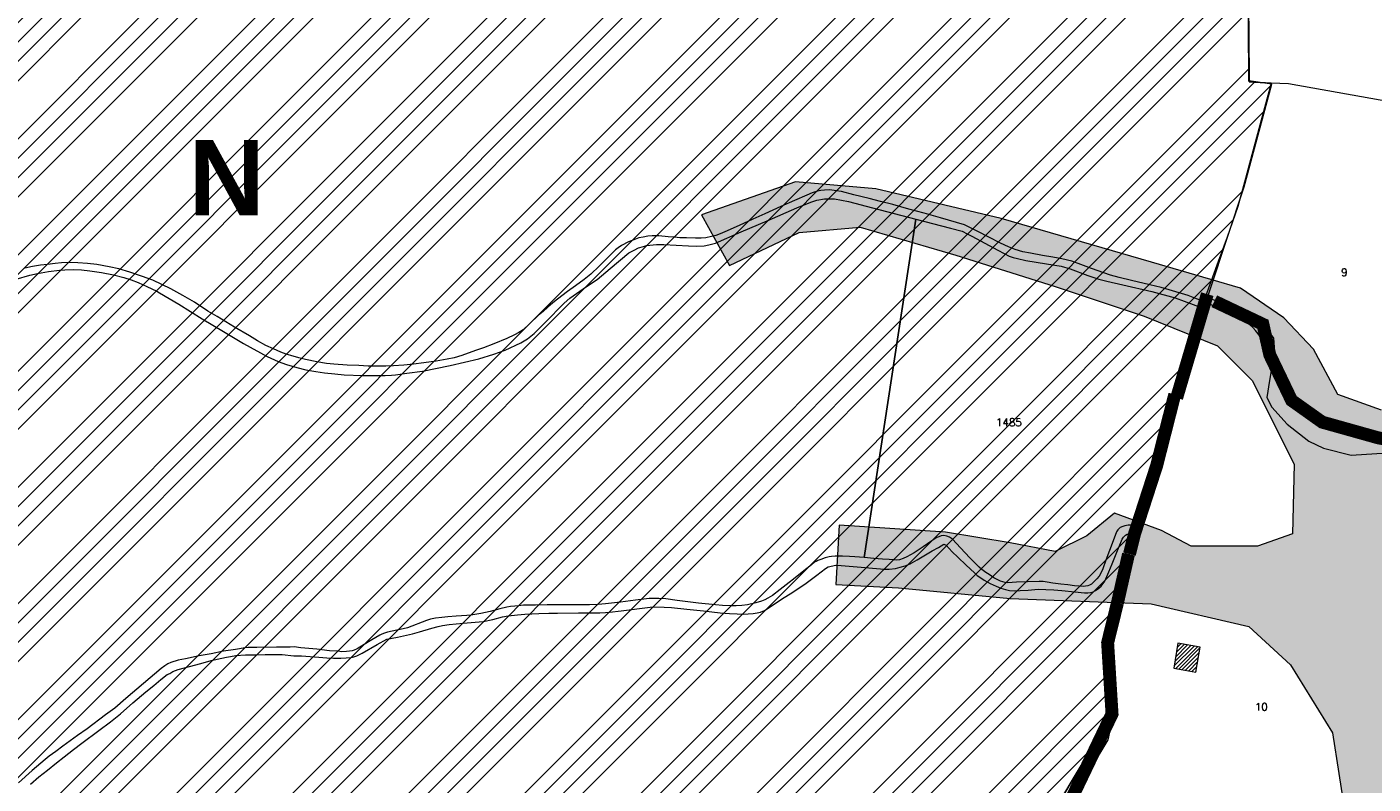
# Model space of a CAD drawing. Header units: metres. Extents: x 578835 to 593571, y 248557 to 255108.
# Tile 83 of 251: x 582667 to 583292, y 250885 to 251236. Entities that reach past the tile are written whole.
import ezdxf

# ---------------------------------------------------------------- set-up
doc = ezdxf.new("R2010")
doc.units = ezdxf.units.M
doc.linetypes.add('CACHEX2', pattern=[0.75, 0.5, -0.25])
doc.linetypes.add('SOLID_LINE', pattern=[0])
for name, color, linetype, lineweight in [('Cad-BATIMENT_BATI_PRIVE12', 7, 'SOLID_LINE', 0), ('Cad-BATIMENT_BATI_PRIVE12_HACH', 7, 'SOLID_LINE', 0), ('Cad-HYDROGRAPHI_COURS_D_EAU28', 5, 'SOLID_LINE', 0), ('Cad-PARCELLAIRE_PARCELLE1', 250, 'SOLID_LINE', 0), ('Cad-RESEAU_ROUT_LIMITE_DE_VOIE_P23', 8, 'SOLID_LINE', 0), ('Cad-TOPONYMIE_NUMERO_DE_PARCELL182', 250, 'SOLID_LINE', 0), ('PLU', 7, 'CACHEX2', 5), ('PPRI global - contour', 152, 'Continuous', 5), ('PPRI global - hachures', 152, 'Continuous', 5), ('PPRIF - contour', 10, 'Continuous', 9)]:
    doc.layers.add(name, color=color, linetype=linetype, lineweight=lineweight)
doc.layers.add('PLU nom', color=7, linetype='Continuous')
doc.styles.get("Standard").update_dxf_attribs({"font": 'arialbd_0.ttf', "height": 50})
doc.styles.add('TEXTSTYLE_45_11', font='txt.shx', dxfattribs={"oblique": 50})

msp = doc.modelspace()

# ---------------------------------------------------------------- hatches: boundary and pattern name
at = {"layer": 'Cad-BATIMENT_BATI_PRIVE12_HACH', "ltscale": 0.4}
h = msp.add_hatch(dxfattribs=at)
h.set_pattern_fill('ANSI31', color=256, scale=0.4, style=0)
h.paths.add_polyline_path([(583210.03, 250936.56), (583211.95, 250948.19), (583201.66, 250950.01), (583199.81, 250938.49)])
at = {"layer": 'PPRI global - hachures', "ltscale": 0.4}
h = msp.add_hatch(dxfattribs=at)
h.set_pattern_fill('ANSI36', color=256, scale=2, style=0)
h.paths.add_polyline_path([(584066.5, 250379.34), (584062.37, 250383.47), (584043.41, 250459.25), (584013.35, 250450.76), (584002.24, 250450.11), (583982.63, 250452.72), (583973.49, 250455.99), (583889.77, 250518.96), (583895.65, 250528.1), (583977.99, 250662.67), (584030.07, 250749.63), (583918.43, 250756.91), (583664.41, 250783.59), (583631.24, 250786.83), (583615.06, 250787.64), (583601.17, 250794.44), (583587.42, 250827.6), (583576.9, 250872.88), (583563.15, 250910.89), (583546.16, 250944.04), (583514.61, 250983.67), (583475.78, 251010.35), (583442.61, 251028.95), (583396.5, 251041.08), (583343.91, 251049.17), (583296.18, 251058.06), (583275.96, 251065.34), (583264.63, 251086.36), (583250.88, 251100.92), (583230.66, 251114.67), (583189.4, 251126.8), (583119.68, 251147.06), (583061.43, 251160.81), (583024.22, 251164.04), (582980.53, 251148.68), (582993.48, 251125.23), (583025.83, 251140.59), (583054.15, 251143.02), (583098.64, 251130.08), (583144.75, 251115.52), (583186.01, 251101.78), (583219.99, 251088.03), (583236.17, 251071.86), (583255.58, 251033.04), (583254.78, 251000.7), (583238.6, 250995.04), (583207.85, 250995.04), (583194.1, 251002.31), (583172.26, 251010.4), (583159.32, 250999.89), (583144.75, 250992.61), (583123.72, 250996.65), (583093.79, 251001.51), (583044.44, 251004.74), (583042.82, 250977.25), (583071.95, 250975.63), (583123.72, 250970.78), (583189.25, 250968.35), (583234.55, 250957.84), (583253.97, 250940.05), (583273.38, 250908.51), (583282.28, 250851.91), (583278.25, 250803.12), (583273.39, 250777.24), (583225.66, 250792.61), (583164.18, 250807.16), (583128.59, 250807.97), (583123.73, 250787.76), (583296.04, 250750.56), (583317.08, 251031.97), (583369.66, 251022.26), (583418.2, 250998.81), (583457.03, 250968.08), (583486.96, 250930.89), (583515.28, 250879.13), (583529.84, 250833.04), (583533.88, 250790.18), (583534.69, 250771.58), (583553.3, 250763.5), (583563.01, 250755.41), (583580, 250744.9), (583594.56, 250731.15), (583590.51, 250708.51), (583580.81, 250697.19), (583567.05, 250697.19), (583552.49, 250698.8), (583535.5, 250697.19), (583522.56, 250693.95), (583503.14, 250708.51), (583479.68, 250718.21), (583448.13, 250723.87), (583373.71, 250731.15), (583318.7, 250734.39), (583315.46, 250703.66), (583444.9, 250694.76), (583478.87, 250680.21), (583494.24, 250668.89), (583512.04, 250632.5), (583510.42, 250582.36), (583496.67, 250561.34), (583468.36, 250541.12), (583419.01, 250518.48), (583354.29, 250508.77), (583304.13, 250508.77), (583282.29, 250518.48), (583279.06, 250526.56), (583283.91, 250598.53), (583239.42, 250602.58), (583222.43, 250600.96), (583186.02, 250597.72), (583162.56, 250599.34), (583148, 250606.62), (583122.92, 250612.28), (583089.76, 250614.71), (583078.43, 250626.03), (583052.54, 250635.73), (583029.89, 250635.73), (583004.81, 250631.69), (582985.4, 250622.79), (582965.98, 250613.09), (582970.84, 250593.68), (583001.58, 250611.47), (583029.08, 250621.98), (583059.01, 250621.98), (583080.86, 250606.62), (583092.99, 250591.26), (583118.07, 250585.59), (583148.81, 250571.85), (583177.12, 250554.06), (583200.59, 250528.99), (583205.44, 250507.16), (583205.44, 250486.13), (583186.83, 250479.66), (583124.54, 250464.3), (583104.02, 250461.44), (583074.89, 250436.37), (583062.76, 250421.01), (583040.92, 250417.77), (583013.41, 250429.9), (582993.19, 250437.99), (582977.01, 250433.14), (582972.96, 250422.62), (582979.43, 250412.11), (583003.7, 250411.3), (583028.78, 250404.83), (583040.92, 250397.56), (583014.22, 250380.57), (582989.14, 250366.83), (582968.11, 250354.7), (582985.91, 250337.72), (583050.62, 250379.77), (583073.28, 250387.85), (583089.45, 250391.9), (583109.68, 250404.03), (583129.9, 250417.77), (583157.41, 250425.05), (583265.81, 250428.28), (583273.09, 250428.28), (583273.9, 250446.07), (583295.97, 250457.39), (583334.8, 250467.1), (583366.35, 250470.33), (583405.99, 250467.9), (583424.6, 250456.58), (583444.01, 250438.79), (583471.52, 250417.77), (583514.39, 250491.35), (583542.71, 250566.56), (583607.54, 250728.61), (583618.87, 250755.3), (583637.47, 250748.02), (583563.05, 250565.27), (583533.11, 250493.3), (583488.62, 250414.05), (583469.92, 250375), (583458.6, 250360.44), (583447.3, 250277.69), (583433.55, 250118.39), (583433.55, 250075.53), (583435.17, 250061.79), (583444.07, 250055.32), (583538.72, 249966.37), (583593.05, 249930.65), (583636.74, 249921.76), (583657.12, 249921.76), (583640.51, 249900.52), (583605.37, 249856.24), (583563.9, 249771.01), (583539.46, 249724.43), (583484.46, 249610.66), (583466.89, 249549.58), (583445.44, 249517.44), (583408.01, 249447.95), (583372.11, 249391.45), (583402.75, 249358.91), (583418.65, 249347.07), (583436.19, 249369.28), (583463.87, 249406.75), (583478.59, 249436.8), (583476.61, 249477.12), (583481.36, 249487.31), (583491.71, 249499.16), (583485.47, 249528.1), (583479.2, 249549.72), (583486.09, 249593.97), (583536.27, 249697.24), (583571.65, 249771.24), (583609.81, 249820.41), (583635.17, 249860.02), (583657.05, 249884.96), (583692.43, 249959.02), (583716.61, 250005.58), (583724.42, 250017.76), (583733.57, 250029.46), (583758.23, 250060.88), (583783.36, 250088.01), (583819.02, 250122.79), (583886.38, 250174.14), (583941.78, 250217.37), (583983.26, 250248.04), (584014.32, 250265.65), (584046.48, 250272.12), (584071.07, 250273.21)])
at = {"layer": 'PPRIF - contour', "lineweight": 15}
h = msp.add_hatch(dxfattribs=at)
h.set_pattern_fill('ANSI34', color=30, scale=2, style=0)
h.paths.add_polyline_path([(583168.56, 249236.59), (583178.02, 249273.37), (583184.15, 249314.36), (583186.86, 249348.54), (583183.82, 249412.65), (583188.31, 249497.75), (583209.56, 249638.59), (583209.57, 249654.16), (583202.87, 249764.69), (583181.22, 249772.54), (583212.18, 249841.81), (583235.33, 249974.64), (583193.51, 249985.09), (583186.04, 250045.54), (583188.28, 250067.18), (583195.8, 250078.07), (583245.78, 250078.37), (583251.01, 250132.85), (583194.25, 250138.82), (583209.94, 250168.32), (583209.19, 250188.47), (583208.21, 250203.8), (583217.43, 250267.61), (583213.64, 250277.41), (583256.98, 250284.74), (583262.34, 250350.34), (583266.18, 250436.39), (583274.5, 250436.7), (583214.43, 250499.33), (583184.56, 250537.39), (583218.91, 250547.09), (583241.07, 250552.07), (583269.68, 250547.09), (583271.18, 250569.48), (583274.91, 250580.67), (583286.48, 250597.77), (583293.66, 250716.62), (583278.73, 250731.44), (583193.67, 250750.25), (583156.78, 250759.28), (583135.71, 250831.5), (583141.39, 250856.49), (583145.69, 250864.01), (583161.1, 250891.6), (583169.34, 250905.21), (583172.57, 250920.26), (583171.49, 250936.38), (583169.31, 250950.6), (583181.85, 251003.26), (583206.95, 251084.03), (583216.62, 251114.12), (583232.39, 251161.77), (583245.29, 251209.41), (583234.54, 251210.94), (583234.1, 251288.09), (583244.66, 251288.39), (583237.9, 251328.73), (583229.54, 251356.01), (583200.13, 251357.42), (583190.46, 251371.39), (583189.74, 251379.63), (583190.1, 251406.14), (583244.22, 251415.82), (583256.04, 251419.04), (583270.74, 251430.86), (583295.47, 251440.89), (583325.21, 251451.64), (583340.94, 251464.43), (583366, 251457.91), (583398.59, 251444.88), (583422.15, 251436.37), (583417.63, 251462.92), (583418.14, 251495.99), (583409.11, 251546.1), (583400.09, 251585.18), (583359.99, 251579.17), (583344.95, 251609.23), (583333.92, 251624.76), (583325.9, 251633.28), (583319.39, 251648.31), (583296.33, 251649.31), (583292.32, 251666.85), (583282.01, 251764.42), (583240.65, 251790.03), (583212.78, 251805.76), (583221.32, 251831.82), (583251.44, 251830.48), (583273.02, 251828.23), (583262.67, 251903.93), (583199.69, 251895.44), (583192.95, 251945.32), (583256.33, 251954.31), (583243.74, 252050.47), (583214.52, 252068.27), (583208.68, 252073.66), (583201.93, 252137.92), (583178.11, 252135.22), (583183.95, 252176.12), (583226.69, 252181.65), (583216.8, 252253.1), (583210.96, 252307.92), (583193.36, 252422.33), (583178.97, 252519.84), (583167.73, 252607.66), (583178.52, 252614.4), (583188.29, 252625.39), (583184.93, 252642.05), (583192.13, 252639.75), (583210.89, 252641.9), (583205.05, 252676.95), (583200.1, 252708.47), (583205.05, 252708.02), (583194.96, 252797.38), (583191.02, 252799.28), (583173.51, 252800.6), (583168.08, 252797.59), (583165.67, 252793.82), (583165.69, 252787.69), (583073.05, 252815.41), (583065.66, 252814.13), (583065.94, 252812.7), (583046.85, 252808.33), (583047.04, 252816.04), (582997.15, 252812.42), (582995.86, 252782.45), (582980.16, 252787.72), (582949.89, 252804.92), (582947.27, 252800.69), (582935.19, 252777.61), (582924.38, 252768.8), (582917.32, 252760.63), (582910.91, 252748.5), (582903.76, 252736.42), (582880, 252724.86), (582817.58, 252706.15), (582782.59, 252696.37), (582747.69, 252696.56), (582653.19, 252726.32), (582583.51, 252736.7), (582547.53, 252745.89), (582391.95, 252693.83), (582342.71, 252696.56), (582258, 252701.11), (582228.89, 252730.03), (582194.3, 252754.65), (582137.15, 252749.12), (582028.37, 252701.22), (581997.03, 252701.83), (581923.09, 252643.99), (581895.44, 252653.82), (581782.97, 252699.88), (581749.17, 252724.45), (581694.48, 252730.59), (581626.87, 252779.73), (581623.69, 252832.13), (581568.99, 252867.14), (581549.94, 252902.76), (581520.9, 252875.84), (581488.95, 252861.1), (581415.1, 252871.66), (581333.97, 252861.22), (581285.87, 252845.9), (581226.26, 252859.41), (581213.27, 252848.96), (581176.79, 252829.19), (581135.62, 252832.26), (581093.83, 252851.3), (581026.18, 252865.71), (580894.22, 252859.98), (580764.18, 252821.75), (580666.25, 252837.89), (580606.97, 252807.31), (580553.37, 252825.96), (580518.38, 252831.19), (580426.24, 252844.58), (580314.78, 252864.48), (580232.54, 252861.61), (580193.34, 252877.86), (579737.68, 252731.06), (579339.29, 252594.91), (579467.34, 252529.95), (579492.26, 252526.53), (579537.88, 252506.87), (579628.29, 252501.98), (579673.34, 252488.27), (579756.55, 252421.24), (579801.62, 252412.32), (579849.52, 252376.66), (579890.09, 252373.24), (579954.11, 252362.98), (580003.08, 252331.22), (580020.69, 252319.86), (580037.79, 252307.65), (580048.55, 252295.44), (580067.12, 252269.55), (580095.49, 252178.46), (580127.66, 252086.63), (580157.22, 252011.67), (580209.32, 251928.46), (580208.41, 251858.24), (580196.24, 251818.11), (580206.29, 251790.3), (580227.07, 251716.54), (580274.53, 251673.98), (580324.82, 251599.61), (580345.2, 251567.99), (580352.27, 251548.44), (580380.56, 251474.57), (580498.13, 251465.11), (580632.34, 251425.65), (580688.87, 251403.81), (580903, 251328.66), (581057.22, 251304.45), (581128.89, 251277.45), (581306.24, 251176.53), (581363.6, 251156.15), (581418.4, 251079.72), (581465.72, 250967.17), (581546.02, 250830.88), (581604.72, 250760.44), (581621.29, 250710.76), (581635.31, 250677.64), (581677.37, 250643.25), (581761.5, 250538.8), (581878.03, 250481.58), (581978.36, 250416.05), (582083.64, 250336.15), (582132.06, 250252.96), (582193.12, 250147.32), (582211.34, 250118.18), (582217.79, 250080.35), (582244.22, 249930.09), (582252.92, 249788.8), (582279.87, 249720.73), (582264.14, 249693.23), (582229.1, 249576.98), (582243.69, 249504.21), (582236.53, 249458.37), (582233.12, 249417.21), (582207.89, 249404.14), (582210.7, 249314.66), (582282.52, 249136.36), (582365.79, 249069.63), (582329.51, 248868.66), (582370.33, 248802.93), (582389.99, 248830.88), (582435.35, 248829.37), (582475.81, 248930.64), (582488.18, 248933.83), (582505.04, 248934.94), (582536.56, 248931.03), (582545.58, 248873.46), (582547.73, 248837.81), (582559.27, 248733.3), (582660.26, 248731.96), (582707.75, 248722.61), (582711.09, 248844.25), (582713.77, 248853.61), (582730.11, 248933.31), (582770.57, 249048.63), (582781.22, 249070.77), (582782.86, 249074.05), (582786.69, 249073.51), (582794.34, 249066.4), (582795.98, 249060.39), (582802, 249037.44), (582837.54, 249029.24), (582847.92, 249019.4), (582859.41, 249022.68), (582870.89, 249021.59), (582882.91, 249029.79), (582897.68, 249024.87), (582894.41, 249004.61), (582898.78, 248991.5), (582903.16, 248984.94), (582914.71, 248986.01), (582980.86, 249040.12), (583036.72, 249107.47), (583089.79, 249152.85), (583096.96, 249144.66), (583169.29, 249123.72), (583150.9, 249178.85), (583158.77, 249200.15)])

# ---------------------------------------------------------------- linework, layer by layer
at = {"layer": 'Cad-BATIMENT_BATI_PRIVE12'}
msp.add_lwpolyline([(583210.03, 250936.56), (583211.95, 250948.19), (583201.66, 250950.01), (583199.81, 250938.49), (583210.03, 250936.56), (583210.03, 250936.56)], close=True, dxfattribs=at)
at = {"layer": 'Cad-HYDROGRAPHI_COURS_D_EAU28'}
for points in [[(582662.37, 251118.86), (582668.71, 251120.72), (582672.27, 251121.59), (582677.47, 251122.46), (582682.45, 251123.1), (582685, 251123.2), (582688.94, 251123.41), (582692.75, 251123.17), (582696.59, 251122.72), (582702.01, 251121.94), (582707.6, 251120.96), (582712.41, 251119.69), (582715.8, 251118.63), (582719.04, 251117.34), (582723.07, 251115.55), (582727.63, 251113.26), (582728.92, 251112.59), (582737.85, 251107.31), (582748.8, 251100.54), (582758.69, 251094.67), (582767.89, 251089.08), (582778.86, 251083.09), (582784.01, 251080.62), (582787.92, 251079.27), (582792.65, 251077.88), (582796.86, 251076.78), (582801.45, 251076.05), (582805.47, 251075.38), (582810.37, 251074.9), (582814.7, 251074.48), (582823.13, 251074.18), (582827, 251074.17), (582833.6, 251074.17), (582836.56, 251074.29), (582838.53, 251074.46), (582843.74, 251075.23), (582851.07, 251076.28), (582863.88, 251078.81), (582877.14, 251081.91), (582884.14, 251084.06), (582889.42, 251085.94), (582896.72, 251089.34), (582899.78, 251091.27), (582902.79, 251093.64), (582907.88, 251098.86), (582916.78, 251107.73), (582919.39, 251110.07), (582927.18, 251115.52), (582932.03, 251118.81), (582938.12, 251123.79), (582946.83, 251131.08), (582949.19, 251132.39), (582951.25, 251133.35), (582953.58, 251134.1), (582955.04, 251134.45), (582959.69, 251134.94), (582962.99, 251135), (582974.51, 251134.29), (582978.3, 251134.26), (582981.76, 251134.33), (582983.95, 251134.74), (582987.01, 251135.66), (582998.86, 251140.78), (583011.04, 251146.02), (583024.73, 251151.96), (583028.87, 251153.64), (583031.66, 251154.76), (583033.99, 251155.51), (583037.56, 251156.15), (583042.25, 251156.2), (583048.71, 251154.96), (583059.92, 251152), (583080.06, 251146.77), (583096.08, 251142.52), (583101.47, 251141.08), (583103.88, 251139.94), (583106.03, 251138.78), (583118.04, 251132.32), (583121.05, 251130.78), (583123.29, 251129.52), (583125.16, 251128.9), (583127.27, 251128.4), (583131.04, 251127.61), (583140.73, 251126.07), (583147.43, 251124.85), (583151.57, 251123.63), (583159.83, 251120.53), (583164.9, 251118.95), (583168.61, 251118.03), (583176.09, 251116.2), (583189.62, 251113.2), (583200.33, 251110.3), (583212.84, 251105.56), (583213.83, 251108.53), (583210.26, 251109.8), (583206.43, 251111.27), (583197.63, 251113.98), (583193.92, 251115.01), (583188.7, 251116.25), (583180.04, 251118.31), (583174.41, 251119.63), (583170.36, 251120.74), (583167.22, 251121.81), (583161.61, 251123.8), (583156.59, 251125.72), (583152.42, 251127.26), (583147.71, 251128.33), (583143.53, 251129.09), (583138.84, 251129.93), (583133.16, 251130.9), (583129.71, 251131.62), (583126.17, 251132.66), (583123.02, 251133.85), (583119.33, 251135.54), (583113.82, 251138.31), (583108.73, 251141.01), (583102.54, 251144.06), (583091.46, 251147.38), (583083.87, 251149.53), (583076.71, 251151.39), (583069.36, 251153.45), (583063.55, 251154.97), (583058.4, 251156.33), (583051.25, 251158.07), (583045.53, 251159.49), (583043.03, 251159.84), (583040.03, 251160.26), (583037.64, 251160.17), (583035.92, 251160.03), (583034.3, 251159.66), (583031.89, 251158.91), (583029.42, 251157.92), (583023.69, 251155.44), (583017.33, 251152.56), (583009.86, 251149.15), (583004.39, 251146.69), (582998.03, 251143.82), (582991.35, 251140.82), (582989.13, 251139.85), (582987.21, 251139.13), (582985.19, 251138.63), (582982.59, 251138.08), (582980.39, 251137.9), (582977.67, 251137.9), (582973.62, 251137.99), (582970.49, 251138.08), (582967.98, 251138.31), (582965, 251138.5), (582960.68, 251139.03), (582957.63, 251139.01), (582955.58, 251138.83), (582953.38, 251138.43), (582951.44, 251138.04), (582949.12, 251137.18), (582946.64, 251136.19), (582943.41, 251134.48), (582941.85, 251133.45), (582940.53, 251132.46), (582937.33, 251129.29), (582933, 251124.92), (582929.11, 251121.14), (582926.09, 251118.77), (582922.05, 251115.75), (582918.24, 251113.1), (582913.67, 251109.59), (582911.58, 251107.86), (582909.11, 251105.87), (582906.96, 251103.91), (582904.89, 251102.17), (582900.69, 251098.14), (582897.78, 251095.34), (582895.66, 251094.16), (582893.77, 251093.11), (582890.13, 251091.35), (582884.14, 251088.96), (582879.34, 251087.11), (582876.14, 251085.96), (582872.22, 251084.51), (582869.26, 251083.48), (582865.72, 251082.41), (582862.4, 251081.8), (582857.28, 251080.82), (582851.58, 251080.01), (582846.76, 251079.5), (582842.27, 251079.01), (582837.6, 251078.61), (582833.98, 251078.54), (582829.36, 251078.6), (582825.82, 251078.53), (582821.5, 251078.84), (582815.97, 251079.05), (582809.91, 251079.43), (582806.42, 251079.81), (582801.9, 251080.55), (582796.71, 251081.56), (582793.67, 251082.43), (582789.87, 251083.45), (582787.76, 251084.05), (582785.29, 251085.07), (582781.87, 251086.57), (582778.36, 251088.18), (582774.38, 251090.29), (582770.65, 251092.55), (582763.72, 251096.65), (582755.64, 251101.56), (582751.3, 251104.09), (582745.2, 251108.15), (582739.73, 251111.38), (582734.21, 251114.37), (582730.08, 251116.36), (582725.88, 251118.36), (582721.03, 251120.07), (582715.09, 251122.14), (582710.03, 251123.61), (582705.5, 251124.57), (582699.8, 251125.66), (582695.55, 251126.2), (582691.08, 251126.49), (582686.86, 251126.59), (582683.42, 251126.41), (582680.46, 251126.16), (582676.87, 251125.75), (582673.69, 251125.38), (582669.95, 251124.73), (582666.46, 251123.99)], [(582669.09, 250884.66), (582672.86, 250887.99), (582676.88, 250891.11), (582681.13, 250894.48), (582684.6, 250897.33), (582688.95, 250900.7), (582692.83, 250903.58), (582700.74, 250909.48), (582706.18, 250913.5), (582710.81, 250917.24), (582716.58, 250922.29), (582722.57, 250927.47), (582726.37, 250930.46), (582729.52, 250933.17), (582732.55, 250935.44), (582733.66, 250935.97), (582735.15, 250936.87), (582737.54, 250937.85), (582748.1, 250940.63), (582752.86, 250941.92), (582757.89, 250943.01), (582759.98, 250943.52), (582761.93, 250943.9), (582764.29, 250944.32), (582768.88, 250944.59), (582773.74, 250944.67), (582777.94, 250944.79), (582785.85, 250944.78), (582791.34, 250944.23), (582794.9, 250944.09), (582802.85, 250943.52), (582806.66, 250943.28), (582809.73, 250943.09), (582813.11, 250943.04), (582815.57, 250943.24), (582817.87, 250943.43), (582819.16, 250943.65), (582820.6, 250944.22), (582822.98, 250945.42), (582829.91, 250949.34), (582834.39, 250951.83), (582839.43, 250952.81), (582846.38, 250954.4), (582849.6, 250955.33), (582855.41, 250956.93), (582858.3, 250957.84), (582860.24, 250958.23), (582863.42, 250958.72), (582869.81, 250959.25), (582879.21, 250960.14), (582883.66, 250961.07), (582888.19, 250962.23), (582890.79, 250962.67), (582895.12, 250963.14), (582898.46, 250963.53), (582904.95, 250963.84), (582909.72, 250964.02), (582913.68, 250964.02), (582923.4, 250964.05), (582930.16, 250964.16), (582933.38, 250964.1), (582936, 250964.21), (582937.88, 250964.48), (582943.19, 250965.03), (582956.74, 250966.71), (582958.29, 250966.95), (582963.16, 250966.81), (582966.64, 250966.53), (582973.72, 250965.78), (582981.45, 250964.98), (582989.19, 250964.07), (582993.58, 250963.77), (582997.14, 250963.62), (582999.87, 250963.51), (583002.17, 250963.59), (583004.46, 250963.78), (583006.34, 250964.04), (583007.96, 250964.41), (583009.7, 250965.22), (583012.92, 250967.27), (583018.15, 250970.72), (583022.38, 250973.41), (583029.17, 250977.88), (583034.06, 250981.63), (583038.01, 250984.63), (583039.35, 250985.41), (583042.82, 250986.26), (583045.31, 250986.14), (583049.13, 250985.79), (583056.44, 250985.06), (583059.92, 250984.79), (583065.49, 250984.37), (583067.62, 250984.43), (583070.5, 250984.67), (583072.67, 250985.29), (583075, 250985.93), (583077.31, 250986.9), (583080.63, 250988.64), (583082.98, 250990.06), (583087.61, 250992.89), (583090.54, 250994.48), (583093.05, 250995.91), (583094.07, 250995.44), (583096.88, 250992.44), (583099.57, 250989.88), (583103.33, 250986.29), (583107.19, 250982.6), (583108.53, 250981.37), (583110.1, 250980.28), (583111.66, 250979.3), (583114.51, 250977.75), (583117.35, 250976.42), (583119.4, 250975.59), (583121.6, 250974.89), (583123.53, 250974.48), (583125.76, 250974.34), (583128.47, 250974.46), (583132.09, 250974.64), (583136.76, 250975.04), (583140.39, 250975), (583144.12, 250974.75), (583147.85, 250974.51), (583153.75, 250973.78), (583158.33, 250973.38), (583159.89, 250973.39), (583161.2, 250973.5), (583162.33, 250973.83), (583163.43, 250974.47), (583164.91, 250975.48), (583165.98, 250976.46), (583167.77, 250978.84), (583169.63, 250983.13), (583171.13, 250986.82), (583173.05, 250991.54), (583175.79, 250998.24), (583176.37, 250999.18), (583177.28, 251000.15), (583178.08, 251000.54), (583178.88, 251000.73), (583179.54, 251000.67), (583179.94, 251000.82), (583180.95, 251004.58), (583180.63, 251004.56), (583180.03, 251004.73), (583178.54, 251004.71), (583177.09, 251004.48), (583176.04, 251004.17), (583174.85, 251003.62), (583173.77, 251002.64), (583173.2, 251001.71), (583171.64, 250997.56), (583168.19, 250988.47), (583166.79, 250984.56), (583166.25, 250983.17), (583165.1, 250981.19), (583163.97, 250979.87), (583162.37, 250978.17), (583161.53, 250977.43), (583160.67, 250976.92), (583159.87, 250976.63), (583158.81, 250976.42), (583157.66, 250976.33), (583155.85, 250976.41), (583153.69, 250976.67), (583150.52, 250977.07), (583147.27, 250977.47), (583143.6, 250977.94), (583140.92, 250978.39), (583139.18, 250978.58), (583137.27, 250978.64), (583131.77, 250978.51), (583126.67, 250978.32), (583122.73, 250978.1), (583121.4, 250978.21), (583119.37, 250978.82), (583118.01, 250979.38), (583116.28, 250980.35), (583114.09, 250981.84), (583112.53, 250982.82), (583110.68, 250984.23), (583109.35, 250985.35), (583108.18, 250986.47), (583105.12, 250989.56), (583100.78, 250994.22), (583096.97, 250998.35), (583095.66, 250999.25), (583094.38, 250999.7), (583093.05, 250999.93), (583091.82, 250999.83), (583090.7, 250999.4), (583089.74, 250998.98), (583087.48, 250997.45), (583083.34, 250994.77), (583079.28, 250991.98), (583075.82, 250990.02), (583074.06, 250989.31), (583072.38, 250988.72), (583070.9, 250988.61), (583069.42, 250988.71), (583067.67, 250988.78), (583064.53, 250988.96), (583060.46, 250989.29), (583055.97, 250989.81), (583051.73, 250990.13), (583049.25, 250990.26), (583046.03, 250990.32), (583042.57, 250990.37), (583040.84, 250990.22), (583039.7, 250990.02), (583037.93, 250989.64), (583035.93, 250988.92), (583034.48, 250988.36), (583033.69, 250987.96), (583032.9, 250987.55), (583031.6, 250986.44), (583028.05, 250983.58), (583023.25, 250979.72), (583021.24, 250978.11), (583017.06, 250974.86), (583013.49, 250972.22), (583011.29, 250970.93), (583009.88, 250970.14), (583008.29, 250969.45), (583005.71, 250968.68), (583001.9, 250967.81), (582999.29, 250967.48), (582996.66, 250967.36), (582993.87, 250967.35), (582990.31, 250967.5), (582987.07, 250967.79), (582979.16, 250968.59), (582975.42, 250969.05), (582969.17, 250969.87), (582964, 250970.55), (582960.77, 250970.72), (582956.24, 250970.69), (582953.7, 250970.48), (582949.86, 250970.04), (582942.86, 250969.01), (582935.92, 250968.21), (582932.56, 250967.93), (582928.45, 250967.81), (582921.61, 250967.79), (582915.76, 250967.76), (582908.92, 250967.75), (582903.4, 250967.62), (582897.96, 250967.61), (582895.59, 250967.41), (582893.87, 250967.26), (582891.84, 250966.99), (582890.21, 250966.74), (582886.97, 250965.92), (582882.45, 250964.75), (582878.16, 250963.85), (582873.45, 250963), (582871.65, 250962.86), (582866.65, 250962.55), (582862.72, 250962.22), (582859.93, 250961.99), (582857.08, 250961.64), (582854.73, 250961.11), (582852.79, 250960.62), (582850.8, 250959.77), (582846.01, 250957.93), (582844.01, 250957.21), (582841.99, 250956.71), (582836.88, 250955.6), (582834.71, 250955.09), (582833.34, 250954.64), (582832.14, 250954.21), (582831.19, 250953.69), (582827.49, 250951.59), (582823.96, 250949.4), (582820.67, 250947.46), (582819.32, 250946.79), (582818.36, 250946.48), (582817.14, 250946.27), (582815.66, 250946.15), (582813.53, 250946.09), (582811.78, 250946.27), (582807.8, 250946.5), (582801.88, 250947.23), (582794.5, 250947.84), (582791.5, 250948.26), (582789.52, 250948.2), (582783.18, 250948.12), (582774.04, 250948.04), (582770.16, 250948.04), (582768.68, 250947.93), (582764.14, 250947.1), (582758.68, 250946.3), (582752.84, 250945.15), (582747.32, 250944.13), (582740.92, 250942.82), (582737.52, 250942.09), (582734.14, 250941.03), (582732.79, 250940.47), (582731.38, 250939.57), (582729.75, 250938.32), (582721.51, 250931.29), (582713.36, 250924.36), (582708.2, 250919.92), (582703.84, 250916.77), (582695.31, 250910.37), (582690.88, 250907.22), (582684.04, 250902.19), (582680.77, 250899.8), (582677.65, 250897.64), (582675.81, 250896.04), (582669.81, 250890.97), (582663.52, 250885.21)]]:
    msp.add_lwpolyline(points, dxfattribs=at)
at = {"layer": 'Cad-PARCELLAIRE_PARCELLE1'}
for points in [[(583325.11, 251196.62), (583252.99, 251209.45), (583244.96, 251209.78), (583234.69, 251210.37), (583234.53, 251232.99), (583234.27, 251255.93), (583234.12, 251272.53), (583233.98, 251288.01), (583245.01, 251288.15), (583239.75, 251320.7), (583237.56, 251329.11), (583230.72, 251355.85), (583230.72, 251355.85), (583230.72, 251355.85), (583221.66, 251392.21), (583250.61, 251413.8), (583258.6, 251419.92), (583264.37, 251424.87), (583266.85, 251426.75), (583272.5, 251430.12), (583276.92, 251432.49), (583281.84, 251434.68), (583292.74, 251438.6)], [(583234.27, 251255.93), (583234.53, 251232.99), (583234.69, 251210.37), (583244.96, 251209.78), (583239.21, 251188.68), (583234.95, 251172.6), (583233.07, 251165.54), (583229.54, 251152.54), (583224.45, 251138.4), (583220.37, 251127.03), (583214.47, 251110.82), (583213.83, 251108.53), (583210.26, 251109.8), (583206.43, 251111.27), (583197.63, 251113.98), (583193.92, 251115.01), (583188.7, 251116.25), (583180.04, 251118.31), (583174.41, 251119.63), (583170.36, 251120.74), (583167.22, 251121.81), (583161.61, 251123.8), (583156.59, 251125.72), (583152.42, 251127.26), (583147.71, 251128.33), (583143.53, 251129.09), (583138.84, 251129.93), (583133.16, 251130.9), (583129.71, 251131.62), (583126.17, 251132.66), (583123.02, 251133.85), (583119.33, 251135.54), (583113.82, 251138.31), (583108.73, 251141.01), (583102.54, 251144.06), (583091.46, 251147.38), (583083.87, 251149.53), (583076.71, 251151.39), (583069.36, 251153.45), (583063.55, 251154.97), (583058.4, 251156.33), (583051.25, 251158.07), (583045.53, 251159.49), (583043.03, 251159.84), (583040.03, 251160.26), (583037.64, 251160.17), (583035.92, 251160.03), (583034.3, 251159.66), (583031.89, 251158.91), (583029.42, 251157.92), (583023.69, 251155.44), (583017.33, 251152.56), (583009.86, 251149.15), (583004.39, 251146.69), (582998.03, 251143.82), (582991.35, 251140.82), (582989.13, 251139.85), (582987.21, 251139.13), (582985.19, 251138.63), (582982.59, 251138.08), (582980.39, 251137.9), (582977.67, 251137.9), (582973.62, 251137.99), (582970.49, 251138.08), (582967.98, 251138.31), (582965, 251138.5), (582960.68, 251139.03), (582957.63, 251139.01), (582955.58, 251138.83), (582953.38, 251138.43), (582951.44, 251138.04), (582949.12, 251137.18), (582946.64, 251136.19), (582943.41, 251134.48), (582941.85, 251133.45), (582940.53, 251132.46), (582937.33, 251129.29), (582933, 251124.92), (582929.11, 251121.14), (582926.09, 251118.77), (582922.05, 251115.75), (582918.24, 251113.1), (582913.67, 251109.59), (582911.58, 251107.86), (582909.11, 251105.87), (582906.96, 251103.91), (582904.89, 251102.17), (582900.69, 251098.14), (582897.78, 251095.34), (582895.66, 251094.16), (582893.77, 251093.11), (582890.13, 251091.35), (582884.14, 251088.96), (582879.34, 251087.11), (582876.14, 251085.96), (582872.22, 251084.51), (582869.26, 251083.48), (582865.72, 251082.41), (582862.4, 251081.8), (582857.28, 251080.82), (582851.58, 251080.01), (582846.76, 251079.5), (582842.27, 251079.01), (582837.6, 251078.61), (582833.98, 251078.54), (582829.36, 251078.6), (582825.82, 251078.53), (582821.5, 251078.84), (582815.97, 251079.05), (582809.91, 251079.43), (582806.42, 251079.81), (582801.9, 251080.55), (582796.71, 251081.56), (582793.67, 251082.43), (582789.87, 251083.45), (582787.76, 251084.05), (582785.29, 251085.07), (582781.87, 251086.57), (582778.36, 251088.18), (582774.38, 251090.29), (582770.65, 251092.55), (582763.72, 251096.65), (582755.64, 251101.56), (582751.3, 251104.09), (582745.2, 251108.15), (582739.73, 251111.38), (582734.21, 251114.37), (582730.08, 251116.36), (582725.88, 251118.36), (582721.03, 251120.07), (582715.09, 251122.14), (582710.03, 251123.61), (582705.5, 251124.57), (582699.8, 251125.66), (582695.55, 251126.2), (582691.08, 251126.49), (582686.86, 251126.59), (582683.42, 251126.41), (582680.46, 251126.16), (582676.87, 251125.75), (582673.69, 251125.38), (582669.95, 251124.73), (582666.46, 251123.99)], [(583325.11, 251196.62), (583252.99, 251209.45), (583244.96, 251209.78), (583239.21, 251188.68), (583234.95, 251172.6), (583233.07, 251165.54), (583229.54, 251152.54), (583224.45, 251138.4), (583220.37, 251127.03), (583214.47, 251110.82), (583214.47, 251110.82), (583214.47, 251110.82), (583225.64, 251106.4), (583234.55, 251102.24), (583239.35, 251099.18), (583241.91, 251097.17), (583246.01, 251091.49), (583246.44, 251085.29), (583244.1, 251071.83), (583242.87, 251063.92), (583245.29, 251059.55), (583252.37, 251051.67), (583262.36, 251043.7), (583269.3, 251040.49), (583282.02, 251037.19), (583298.76, 251038.26)], [(582662.37, 251118.86), (582668.71, 251120.72), (582672.27, 251121.59), (582677.47, 251122.46), (582682.45, 251123.1), (582685, 251123.2), (582688.94, 251123.41), (582692.75, 251123.17), (582696.59, 251122.72), (582702.01, 251121.94), (582707.6, 251120.96), (582712.41, 251119.69), (582715.8, 251118.63), (582719.04, 251117.34), (582723.07, 251115.55), (582727.63, 251113.26), (582728.92, 251112.59), (582737.85, 251107.31), (582748.8, 251100.54), (582758.69, 251094.67), (582767.89, 251089.08), (582778.86, 251083.09), (582784.01, 251080.62), (582787.92, 251079.27), (582792.65, 251077.88), (582796.86, 251076.78), (582801.45, 251076.05), (582805.47, 251075.38), (582810.37, 251074.9), (582814.7, 251074.48), (582823.13, 251074.18), (582827, 251074.17), (582833.6, 251074.17), (582836.56, 251074.29), (582838.53, 251074.46), (582843.74, 251075.23), (582851.07, 251076.28), (582863.88, 251078.81), (582877.14, 251081.91), (582884.14, 251084.06), (582889.42, 251085.94), (582896.72, 251089.34), (582899.78, 251091.27), (582902.79, 251093.64), (582907.88, 251098.86), (582916.78, 251107.73), (582919.39, 251110.07), (582927.18, 251115.52), (582932.03, 251118.81), (582938.12, 251123.79), (582946.83, 251131.08), (582949.19, 251132.39), (582951.25, 251133.35), (582953.58, 251134.1), (582955.04, 251134.45), (582959.69, 251134.94), (582962.99, 251135), (582974.51, 251134.29), (582978.3, 251134.26), (582981.76, 251134.33), (582983.95, 251134.74), (582987.01, 251135.66), (582998.86, 251140.78), (583011.04, 251146.02), (583024.73, 251151.96), (583028.87, 251153.64), (583031.66, 251154.76), (583033.99, 251155.51), (583037.56, 251156.15), (583042.25, 251156.2), (583048.71, 251154.96), (583059.92, 251152), (583080.06, 251146.77), (583055.97, 250989.81), (583055.97, 250989.81), (583055.97, 250989.81), (583051.73, 250990.13), (583049.25, 250990.26), (583046.03, 250990.32), (583042.57, 250990.37), (583040.84, 250990.22), (583039.7, 250990.02), (583037.93, 250989.64), (583035.93, 250988.92), (583034.48, 250988.36), (583033.69, 250987.96), (583032.9, 250987.55), (583031.6, 250986.44), (583028.05, 250983.58), (583023.25, 250979.72), (583021.24, 250978.11), (583017.06, 250974.86), (583013.49, 250972.22), (583011.29, 250970.93), (583009.88, 250970.14), (583008.29, 250969.45), (583005.71, 250968.68), (583001.9, 250967.81), (582999.29, 250967.48), (582996.66, 250967.36), (582993.87, 250967.35), (582990.31, 250967.5), (582987.07, 250967.79), (582979.16, 250968.59), (582975.42, 250969.05), (582969.17, 250969.87), (582964, 250970.55), (582960.77, 250970.72), (582956.24, 250970.69), (582953.7, 250970.48), (582949.86, 250970.04), (582942.86, 250969.01), (582935.92, 250968.21), (582932.56, 250967.93), (582928.45, 250967.81), (582921.61, 250967.79), (582915.76, 250967.76), (582908.92, 250967.75), (582903.4, 250967.62), (582897.96, 250967.61), (582895.59, 250967.41), (582893.87, 250967.26), (582891.84, 250966.99), (582890.21, 250966.74), (582886.97, 250965.92), (582882.45, 250964.75), (582878.16, 250963.85), (582873.45, 250963), (582871.65, 250962.86), (582866.65, 250962.55), (582862.72, 250962.22), (582859.93, 250961.99), (582857.08, 250961.64), (582854.73, 250961.11), (582852.79, 250960.62), (582850.8, 250959.77), (582846.01, 250957.93), (582844.01, 250957.21), (582841.99, 250956.71), (582836.88, 250955.6), (582834.71, 250955.09), (582833.34, 250954.64), (582832.14, 250954.21), (582831.19, 250953.69), (582827.49, 250951.59), (582823.96, 250949.4), (582820.67, 250947.46), (582819.32, 250946.79), (582818.36, 250946.48), (582817.14, 250946.27), (582815.66, 250946.15), (582813.53, 250946.09), (582811.78, 250946.27), (582807.8, 250946.5), (582801.88, 250947.23), (582794.5, 250947.84), (582791.5, 250948.26), (582789.52, 250948.2), (582783.18, 250948.12), (582774.04, 250948.04), (582770.16, 250948.04), (582768.68, 250947.93), (582764.14, 250947.1), (582758.68, 250946.3), (582752.84, 250945.15), (582747.32, 250944.13), (582740.92, 250942.82), (582737.52, 250942.09), (582734.14, 250941.03), (582732.79, 250940.47), (582731.38, 250939.57), (582729.75, 250938.32), (582721.51, 250931.29), (582713.36, 250924.36), (582708.2, 250919.92), (582703.84, 250916.77), (582695.31, 250910.37), (582690.88, 250907.22), (582684.04, 250902.19), (582680.77, 250899.8), (582677.65, 250897.64), (582675.81, 250896.04), (582669.81, 250890.97), (582663.52, 250885.21)], [(583141.65, 250867.88), (583160.08, 250898.95), (583165.44, 250907.87), (583168.53, 250915.26), (583171.03, 250925.84), (583171.46, 250932.45), (583171.03, 250934.75), (583170.62, 250936.61), (583170.33, 250938.26), (583170.15, 250939.36), (583169.67, 250942.21), (583169.36, 250943.86), (583169.07, 250945.4), (583168.79, 250946.72), (583168.35, 250949.02), (583168.05, 250950.66), (583167.86, 250951.99), (583172.07, 250969.73), (583173.77, 250977.01), (583175.56, 250984.17), (583178, 250993.41), (583179.94, 251000.82), (583180.95, 251004.58), (583181.51, 251006.74), (583183.83, 251010.51), (583186.81, 251020.23), (583190.64, 251032.7), (583194.39, 251045.05), (583198.66, 251059.12), (583202.69, 251072.15), (583206.18, 251083.6), (583209.74, 251095.37), (583213.83, 251108.53), (583214.47, 251110.82), (583225.64, 251106.4), (583234.55, 251102.24), (583239.35, 251099.18), (583241.91, 251097.17), (583246.01, 251091.49), (583246.44, 251085.29), (583244.1, 251071.83), (583242.87, 251063.92), (583245.29, 251059.55), (583252.37, 251051.67), (583262.36, 251043.7), (583269.3, 251040.49), (583282.02, 251037.19), (583298.76, 251038.26)], [(582669.09, 250884.66), (582672.86, 250887.99), (582676.88, 250891.11), (582681.13, 250894.48), (582684.6, 250897.33), (582688.95, 250900.7), (582692.83, 250903.58), (582700.74, 250909.48), (582706.18, 250913.5), (582710.81, 250917.24), (582716.58, 250922.29), (582722.57, 250927.47), (582726.37, 250930.46), (582729.52, 250933.17), (582732.55, 250935.44), (582733.66, 250935.97), (582735.15, 250936.87), (582737.54, 250937.85), (582748.1, 250940.63), (582752.86, 250941.92), (582757.89, 250943.01), (582759.98, 250943.52), (582761.93, 250943.9), (582764.29, 250944.32), (582768.88, 250944.59), (582773.74, 250944.67), (582777.94, 250944.79), (582785.85, 250944.78), (582791.34, 250944.23), (582794.9, 250944.09), (582802.85, 250943.52), (582806.66, 250943.28), (582809.73, 250943.09), (582813.11, 250943.04), (582815.57, 250943.24), (582817.87, 250943.43), (582819.16, 250943.65), (582820.6, 250944.22), (582822.98, 250945.42), (582829.91, 250949.34), (582834.39, 250951.83), (582839.43, 250952.81), (582846.38, 250954.4), (582849.6, 250955.33), (582855.41, 250956.93), (582858.3, 250957.84), (582860.24, 250958.23), (582863.42, 250958.72), (582869.81, 250959.25), (582879.21, 250960.14), (582883.66, 250961.07), (582888.19, 250962.23), (582890.79, 250962.67), (582895.12, 250963.14), (582898.46, 250963.53), (582904.95, 250963.84), (582909.72, 250964.02), (582913.68, 250964.02), (582923.4, 250964.05), (582930.16, 250964.16), (582933.38, 250964.1), (582936, 250964.21), (582937.88, 250964.48), (582943.19, 250965.03), (582956.74, 250966.71), (582958.29, 250966.95), (582963.16, 250966.81), (582966.64, 250966.53), (582973.72, 250965.78), (582981.45, 250964.98), (582989.19, 250964.07), (582993.58, 250963.77), (582997.14, 250963.62), (582999.87, 250963.51), (583002.17, 250963.59), (583004.46, 250963.78), (583006.34, 250964.04), (583007.96, 250964.41), (583009.7, 250965.22), (583012.92, 250967.27), (583018.15, 250970.72), (583022.38, 250973.41), (583029.17, 250977.88), (583034.06, 250981.63), (583038.01, 250984.63), (583039.35, 250985.41), (583042.82, 250986.26), (583045.31, 250986.14), (583049.13, 250985.79), (583056.44, 250985.06), (583059.92, 250984.79), (583065.49, 250984.37), (583067.62, 250984.43), (583070.5, 250984.67), (583072.67, 250985.29), (583075, 250985.93), (583077.31, 250986.9), (583080.63, 250988.64), (583082.98, 250990.06), (583087.61, 250992.89), (583090.54, 250994.48), (583093.05, 250995.91), (583094.07, 250995.44), (583096.88, 250992.44), (583099.57, 250989.88), (583103.33, 250986.29), (583107.19, 250982.6), (583108.53, 250981.37), (583110.1, 250980.28), (583111.66, 250979.3), (583114.51, 250977.75), (583117.35, 250976.42), (583119.4, 250975.59), (583121.6, 250974.89), (583123.53, 250974.48), (583125.76, 250974.34), (583128.47, 250974.46), (583132.09, 250974.64), (583136.76, 250975.04), (583140.39, 250975), (583144.12, 250974.75), (583147.85, 250974.51), (583153.75, 250973.78), (583158.33, 250973.38), (583159.89, 250973.39), (583161.2, 250973.5), (583162.33, 250973.83), (583163.43, 250974.47), (583164.91, 250975.48), (583165.98, 250976.46), (583167.77, 250978.84), (583169.63, 250983.13), (583171.13, 250986.82), (583173.05, 250991.54), (583175.79, 250998.24), (583176.37, 250999.18), (583177.28, 251000.15), (583178.08, 251000.54), (583178.88, 251000.73), (583179.54, 251000.67), (583179.94, 251000.82), (583178, 250993.41), (583175.56, 250984.17), (583173.77, 250977.01), (583172.07, 250969.73), (583167.86, 250951.99), (583168.05, 250950.66), (583168.35, 250949.02), (583168.79, 250946.72), (583169.07, 250945.4), (583169.36, 250943.86), (583169.67, 250942.21), (583170.15, 250939.36), (583170.33, 250938.26), (583170.62, 250936.61), (583171.03, 250934.75), (583171.46, 250932.45), (583171.03, 250925.84), (583168.53, 250915.26), (583165.44, 250907.87), (583160.08, 250898.95), (583141.65, 250867.88)]]:
    msp.add_lwpolyline(points, dxfattribs=at)
msp.add_lwpolyline([(583055.97, 250989.81), (583080.06, 251146.77), (583096.08, 251142.52), (583101.47, 251141.08), (583103.88, 251139.94), (583106.03, 251138.78), (583118.04, 251132.32), (583121.05, 251130.78), (583123.29, 251129.52), (583125.16, 251128.9), (583127.27, 251128.4), (583131.04, 251127.61), (583140.73, 251126.07), (583147.43, 251124.85), (583151.57, 251123.63), (583159.83, 251120.53), (583164.9, 251118.95), (583168.61, 251118.03), (583176.09, 251116.2), (583189.62, 251113.2), (583200.33, 251110.3), (583212.84, 251105.56), (583209.74, 251095.37), (583206.18, 251083.6), (583202.69, 251072.15), (583198.66, 251059.12), (583194.39, 251045.05), (583190.64, 251032.7), (583186.81, 251020.23), (583183.83, 251010.51), (583181.51, 251006.74), (583180.95, 251004.58), (583180.63, 251004.56), (583180.03, 251004.73), (583178.54, 251004.71), (583177.09, 251004.48), (583176.04, 251004.17), (583174.85, 251003.62), (583173.77, 251002.64), (583173.2, 251001.71), (583171.64, 250997.56), (583168.19, 250988.47), (583166.79, 250984.56), (583166.25, 250983.17), (583165.1, 250981.19), (583163.97, 250979.87), (583162.37, 250978.17), (583161.53, 250977.43), (583160.67, 250976.92), (583159.87, 250976.63), (583158.81, 250976.42), (583157.66, 250976.33), (583155.85, 250976.41), (583153.69, 250976.67), (583150.52, 250977.07), (583147.27, 250977.47), (583143.6, 250977.94), (583140.92, 250978.39), (583139.18, 250978.58), (583137.27, 250978.64), (583131.77, 250978.51), (583126.67, 250978.32), (583122.73, 250978.1), (583121.4, 250978.21), (583119.37, 250978.82), (583118.01, 250979.38), (583116.28, 250980.35), (583114.09, 250981.84), (583112.53, 250982.82), (583110.68, 250984.23), (583109.35, 250985.35), (583108.18, 250986.47), (583105.12, 250989.56), (583100.78, 250994.22), (583096.97, 250998.35), (583095.66, 250999.25), (583094.38, 250999.7), (583093.05, 250999.93), (583091.82, 250999.83), (583090.7, 250999.4), (583089.74, 250998.98), (583087.48, 250997.45), (583083.34, 250994.77), (583079.28, 250991.98), (583075.82, 250990.02), (583074.06, 250989.31), (583072.38, 250988.72), (583070.9, 250988.61), (583069.42, 250988.71), (583067.67, 250988.78), (583064.53, 250988.96), (583060.46, 250989.29), (583055.97, 250989.81), (583055.97, 250989.81)], close=True, dxfattribs=at)
at = {"layer": 'Cad-RESEAU_ROUT_LIMITE_DE_VOIE_P23'}
msp.add_lwpolyline([(583294.44, 251045.57), (583289.01, 251046.65), (583283.63, 251047.9), (583282.05, 251048.31), (583278.91, 251049.21), (583275.81, 251050.25), (583272.8, 251051.5), (583269.91, 251052.96), (583268.52, 251053.8), (583265.51, 251055.89), (583263.6, 251057.35), (583259.97, 251060.75), (583256.28, 251064.2), (583255.06, 251066.24), (583253.2, 251068.89), (583251.58, 251071.72), (583248.67, 251077.57), (583247.13, 251080.45), (583244.8, 251084.5), (583242.37, 251088.48), (583241.07, 251090.42), (583238.89, 251093.57), (583237.72, 251095.08), (583236.44, 251096.48), (583235, 251097.69), (583231.99, 251099.65), (583225.62, 251102.99), (583219.1, 251106.08), (583214.17, 251108.42), (583213.81, 251108.57)], dxfattribs=at)
at = {"layer": 'PLU', "color": 7, "ltscale": 2, "const_width": 6}
for points in [[(583215.3, 251111.94), (583201.07, 251063.81)], [(583336.56, 251040.19), (583316.37, 251041.57), (583294.8, 251045.24), (583268.64, 251052.57), (583254.42, 251062.66), (583244.32, 251083.75), (583241.11, 251097.96), (583218.55, 251108.65)], [(583200.21, 251065.44), (583200.21, 251065.44), (583191.8, 251032.42), (583181.52, 251000.75), (583179.19, 250991.34)], [(583178.73, 250991.34), (583173.6, 250968.74)], [(583173.6, 250968.74), (583169.03, 250950.22), (583169.03, 250950.22), (583169.03, 250950.22), (583171.08, 250917.18), (583141.69, 250855.83), (583167.22, 250799.15)]]:
    msp.add_lwpolyline(points, dxfattribs=at)
at = {"layer": 'PPRI global - contour'}
msp.add_lwpolyline([(583296.18, 251058.06), (583275.96, 251065.34), (583264.63, 251086.36), (583250.88, 251100.92), (583230.66, 251114.67), (583189.4, 251126.8), (583119.68, 251147.06), (583061.43, 251160.81), (583024.22, 251164.04), (582980.53, 251148.68), (582993.48, 251125.23), (583025.83, 251140.59), (583054.15, 251143.02), (583098.64, 251130.08), (583144.75, 251115.52), (583186.01, 251101.78), (583219.99, 251088.03), (583236.17, 251071.86), (583255.58, 251033.04), (583254.78, 251000.7), (583238.6, 250995.04), (583207.85, 250995.04), (583194.1, 251002.31), (583172.26, 251010.4), (583159.32, 250999.89), (583144.75, 250992.61), (583123.72, 250996.65), (583093.79, 251001.51), (583044.44, 251004.74), (583042.82, 250977.25), (583071.95, 250975.63), (583123.72, 250970.78), (583189.25, 250968.35), (583234.55, 250957.84), (583253.97, 250940.05), (583273.38, 250908.51), (583282.28, 250851.91)], dxfattribs=at).dxf.unprotected_set("ltscale", 0)
at = {"layer": 'PPRIF - contour', "flags": 128}
msp.add_lwpolyline([(583145.69, 250864.01), (583161.1, 250891.6), (583169.34, 250905.21), (583172.57, 250920.26), (583171.49, 250936.38), (583169.31, 250950.6), (583181.85, 251003.26), (583206.95, 251084.03), (583216.62, 251114.12), (583232.39, 251161.77), (583245.29, 251209.41), (583234.54, 251210.94), (583234.1, 251288.09)], dxfattribs=at)

# ---------------------------------------------------------------- texts
at = {"layer": 'Cad-TOPONYMIE_NUMERO_DE_PARCELL182', "style": 'TEXTSTYLE_45_11'}
for s, height, p in [('9', 3.49, (583277.4, 251120.3)), ('1485', 3.491, (583117.2, 251050.76)), ('10', 3.491, (583237.37, 250918.77))]:
    msp.add_text(s, height=height, rotation=359.58868, dxfattribs=at).set_placement(p)
at = {"layer": 'PLU nom', "insert": (582760.06, 251183.45), "char_height": 35, "width": 195.3422, "attachment_point": 2}
msp.add_mtext('N', dxfattribs=at)

doc.saveas('drawing.dxf')
